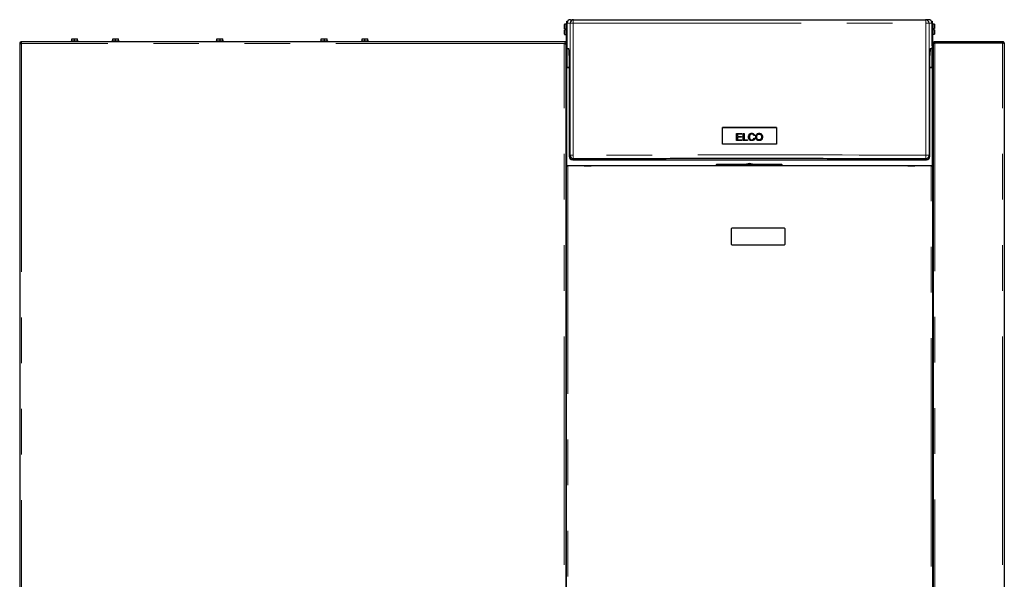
# Model space of a CAD drawing. Header units: millimetres. Extents: x 19 to 257, y 78 to 173.
# Tile 76 of 76: x 230 to 257, y 93 to 109. Entities that reach past the tile are written whole.
import ezdxf

# ---------------------------------------------------------------- set-up
doc = ezdxf.new("R2010")
doc.units = ezdxf.units.MM
doc.linetypes.add('PHANTOM', pattern=[12.7, 6.35, -1.27, 1.27, -1.27, 1.27, -1.27])

msp = doc.modelspace()

# ---------------------------------------------------------------- linework, layer by layer
at = {"color": 7, "linetype": 'Continuous', "lineweight": 25}
for p, q in [((244.862, 108.819), (244.882, 108.819)), ((244.862, 108.759), (244.862, 108.819)), ((244.962, 108.859), (245.048, 108.859)), ((254.922, 108.859), (254.837, 108.859)), ((255.003, 108.819), (255.022, 108.819)), ((255.022, 108.819), (255.022, 108.759)), ((244.797, 108.732), (244.793, 108.728)), ((244.793, 108.607), (244.793, 108.728)), ((244.797, 108.607), (244.793, 108.607)), ((244.793, 108.456), (244.793, 108.577)), ((244.793, 108.577), (244.797, 108.577)), ((244.849, 108.732), (244.797, 108.732)), ((244.797, 108.732), (244.797, 108.607)), ((244.797, 108.607), (244.823, 108.607)), ((244.797, 108.577), (244.797, 108.452)), ((244.823, 108.577), (244.797, 108.577)), ((244.823, 108.577), (244.823, 108.607)), ((244.853, 108.728), (244.849, 108.732)), ((244.849, 108.592), (244.849, 108.732)), ((244.849, 108.452), (244.849, 108.592)), ((244.852, 108.734), (244.862, 108.734)), ((244.852, 108.734), (244.852, 108.729)), ((244.853, 108.728), (244.853, 108.592)), ((244.862, 108.702), (244.853, 108.702)), ((244.853, 108.592), (244.853, 108.456)), ((244.862, 108.759), (244.862, 108.144)), ((255.022, 108.144), (255.022, 108.759)), ((255.022, 108.734), (255.032, 108.734)), ((255.032, 108.706), (255.022, 108.706)), ((255.036, 108.736), (255.032, 108.732)), ((255.032, 108.732), (255.032, 108.734)), ((255.032, 108.46), (255.032, 108.732)), ((255.088, 108.736), (255.036, 108.736)), ((255.036, 108.736), (255.036, 108.456)), ((255.062, 108.611), (255.088, 108.611)), ((255.062, 108.611), (255.062, 108.581)), ((255.088, 108.581), (255.062, 108.581)), ((255.092, 108.732), (255.088, 108.736)), ((255.088, 108.611), (255.088, 108.736)), ((255.092, 108.611), (255.088, 108.611)), ((255.088, 108.456), (255.088, 108.581)), ((255.088, 108.581), (255.092, 108.581)), ((255.092, 108.732), (255.092, 108.611)), ((255.092, 108.581), (255.092, 108.46)), ((244.782, 108.248), (229.672, 108.248)), ((229.672, 108.248), (229.672, 108.223)), ((231.062, 108.268), (231.062, 108.248)), ((231.062, 108.268), (231.212, 108.268)), ((231.082, 108.268), (231.082, 108.328)), ((231.082, 108.328), (231.159, 108.328)), ((231.159, 108.268), (231.159, 108.328)), ((231.159, 108.328), (231.242, 108.328)), ((231.212, 108.268), (231.262, 108.268)), ((231.242, 108.268), (231.242, 108.328)), ((231.262, 108.248), (231.262, 108.268)), ((232.2, 108.268), (232.2, 108.248)), ((232.2, 108.268), (232.35, 108.268)), ((232.22, 108.268), (232.22, 108.328)), ((232.22, 108.328), (232.297, 108.328)), ((232.297, 108.268), (232.297, 108.328)), ((232.297, 108.328), (232.38, 108.328)), ((232.35, 108.268), (232.4, 108.268)), ((232.38, 108.268), (232.38, 108.328)), ((232.4, 108.248), (232.4, 108.268)), ((235.102, 108.268), (235.102, 108.248)), ((235.102, 108.268), (235.158, 108.268)), ((235.122, 108.268), (235.122, 108.328)), ((235.122, 108.328), (235.208, 108.328)), ((235.158, 108.268), (235.302, 108.268)), ((235.208, 108.268), (235.208, 108.328)), ((235.208, 108.328), (235.282, 108.328)), ((235.282, 108.268), (235.282, 108.328)), ((235.302, 108.248), (235.302, 108.268)), ((238.005, 108.268), (238.005, 108.248)), ((238.005, 108.268), (238.06, 108.268)), ((238.025, 108.268), (238.025, 108.328)), ((238.025, 108.328), (238.111, 108.328)), ((238.06, 108.268), (238.205, 108.268)), ((238.111, 108.268), (238.111, 108.328)), ((238.111, 108.328), (238.185, 108.328)), ((238.185, 108.268), (238.185, 108.328)), ((238.205, 108.248), (238.205, 108.268)), ((239.142, 108.268), (239.142, 108.248)), ((239.142, 108.268), (239.342, 108.268)), ((239.162, 108.268), (239.162, 108.328)), ((239.162, 108.328), (239.239, 108.328)), ((239.239, 108.268), (239.239, 108.328)), ((239.239, 108.328), (239.322, 108.328)), ((239.322, 108.268), (239.322, 108.328)), ((239.342, 108.248), (239.342, 108.268)), ((244.832, 108.248), (244.782, 108.248)), ((244.793, 108.456), (244.797, 108.452)), ((244.797, 108.452), (244.849, 108.452)), ((244.832, 108.248), (244.832, 108.198)), ((244.849, 108.452), (244.853, 108.456)), ((244.852, 107.528), (244.852, 108.455)), ((244.853, 108.482), (244.862, 108.482)), ((255.022, 108.486), (255.032, 108.486)), ((255.032, 108.46), (255.036, 108.456)), ((255.032, 108.459), (255.032, 107.528)), ((255.036, 108.456), (255.088, 108.456)), ((255.052, 108.198), (255.052, 108.248)), ((255.052, 108.248), (255.102, 108.248)), ((255.088, 108.456), (255.092, 108.46)), ((255.102, 108.223), (255.102, 108.248)), ((256.982, 108.248), (255.102, 108.248)), ((256.982, 108.248), (256.982, 108.223)), ((229.632, 108.209), (229.632, 80.998)), ((229.632, 108.209), (229.657, 108.209)), ((244.832, 108.198), (244.782, 108.198)), ((244.807, 108.198), (244.807, 108.194)), ((244.832, 108.184), (244.832, 108.198)), ((244.832, 108.184), (244.832, 80.988)), ((244.862, 108.144), (244.862, 108.135)), ((244.862, 108.135), (244.863, 108.135)), ((244.862, 108.135), (244.862, 108.135)), ((244.865, 108.06), (244.863, 108.12)), ((244.865, 108.06), (244.917, 108.06)), ((254.968, 108.06), (255.02, 108.06)), ((255.021, 108.12), (255.02, 108.06)), ((255.022, 108.135), (255.022, 108.144)), ((255.022, 108.135), (255.022, 108.135)), ((255.022, 108.135), (255.022, 108.135)), ((255.052, 108.198), (255.064, 108.198)), ((255.052, 108.198), (255.052, 108.184)), ((255.052, 108.184), (255.052, 80.988)), ((256.982, 108.223), (255.102, 108.223)), ((255.102, 108.223), (255.102, 108.216)), ((255.102, 108.216), (256.982, 108.216)), ((255.207, 108.223), (255.207, 108.216)), ((257.032, 108.198), (257.032, 80.998)), ((244.922, 107.865), (244.922, 105.06)), ((254.963, 105.06), (254.963, 107.865)), ((255.052, 107.889), (255.032, 107.889)), ((255.052, 107.799), (255.032, 107.799)), ((255.052, 107.709), (255.032, 107.709)), ((244.908, 107.528), (244.843, 107.528)), ((244.922, 107.524), (244.862, 107.524)), ((255.022, 107.524), (254.963, 107.524)), ((255.042, 107.528), (254.977, 107.528)), ((249.188, 105.394), (249.188, 105.862)), ((250.696, 105.862), (249.188, 105.862)), ((250.696, 105.862), (250.696, 105.394)), ((249.579, 105.698), (249.724, 105.698)), ((249.579, 105.498), (249.579, 105.698)), ((249.579, 105.698), (249.724, 105.698)), ((249.729, 105.498), (249.579, 105.498)), ((249.606, 105.674), (249.606, 105.613)), ((249.724, 105.674), (249.606, 105.674)), ((249.606, 105.613), (249.716, 105.613)), ((249.606, 105.613), (249.716, 105.613)), ((249.606, 105.613), (249.606, 105.613)), ((249.606, 105.59), (249.606, 105.522)), ((249.716, 105.59), (249.606, 105.59)), ((249.606, 105.522), (249.729, 105.522)), ((249.606, 105.522), (249.729, 105.522)), ((249.606, 105.522), (249.606, 105.522)), ((249.716, 105.613), (249.716, 105.59)), ((249.724, 105.698), (249.724, 105.674)), ((249.729, 105.522), (249.729, 105.498)), ((249.764, 105.698), (249.791, 105.698)), ((249.764, 105.498), (249.764, 105.698)), ((249.764, 105.698), (249.791, 105.698)), ((249.889, 105.498), (249.764, 105.498)), ((249.791, 105.698), (249.791, 105.522)), ((249.791, 105.522), (249.889, 105.522)), ((249.791, 105.522), (249.889, 105.522)), ((249.791, 105.522), (249.791, 105.522)), ((249.889, 105.522), (249.889, 105.498)), ((249.94, 105.6), (249.94, 105.6)), ((250.086, 105.643), (250.06, 105.637)), ((250.063, 105.568), (250.09, 105.561)), ((250.063, 105.568), (250.09, 105.561)), ((250.063, 105.568), (250.063, 105.568)), ((250.142, 105.595), (250.142, 105.595)), ((250.278, 105.598), (250.278, 105.598)), ((245.022, 104.96), (254.863, 104.96)), ((244.835, 104.825), (244.832, 104.824)), ((244.832, 104.697), (244.852, 104.697)), ((244.852, 80.948), (244.852, 104.798)), ((244.852, 104.798), (244.886, 104.798)), ((244.872, 104.814), (244.862, 104.814)), ((244.872, 104.802), (244.862, 104.802)), ((244.872, 104.799), (244.872, 104.814)), ((254.999, 104.798), (244.886, 104.798)), ((245.337, 104.799), (245.537, 104.799)), ((245.537, 104.799), (245.537, 104.798)), ((249.037, 104.838), (249.017, 104.818)), ((249.017, 104.818), (250.853, 104.818)), ((249.017, 104.818), (249.017, 104.798)), ((249.037, 104.838), (250.833, 104.838)), ((250.853, 104.818), (250.833, 104.838)), ((250.853, 104.798), (250.853, 104.818)), ((254.347, 104.798), (254.347, 104.799)), ((254.347, 104.799), (254.547, 104.799)), ((254.999, 104.798), (255.032, 104.798)), ((255.022, 104.814), (255.012, 104.814)), ((255.012, 104.814), (255.012, 104.799)), ((255.022, 104.802), (255.012, 104.802)), ((255.032, 104.798), (255.032, 80.948)), ((255.032, 104.704), (255.052, 104.704)), ((255.05, 104.825), (255.052, 104.824)), ((249.432, 103.038), (249.432, 102.618)), ((250.912, 103.058), (249.452, 103.058)), ((250.932, 102.618), (250.932, 103.038)), ((249.452, 102.598), (250.912, 102.598))]:
    msp.add_line(p, q, dxfattribs=at)
at = {"color": 8, "linetype": 'PHANTOM', "lineweight": 18}
for p, q in [((244.862, 108.759), (244.948, 108.759)), ((244.948, 105.086), (244.948, 108.759)), ((245.032, 105.088), (245.032, 108.762)), ((254.853, 108.762), (254.853, 105.088)), ((254.937, 108.759), (254.937, 105.086)), ((254.937, 108.759), (255.022, 108.759)), ((244.782, 108.198), (229.682, 108.198)), ((229.682, 108.198), (229.682, 80.948)), ((244.782, 80.998), (244.782, 108.198)), ((244.863, 108.135), (244.862, 108.135)), ((244.866, 107.528), (244.866, 108.06)), ((255.019, 108.06), (255.019, 107.528)), ((255.022, 108.135), (255.022, 108.135)), ((255.102, 108.216), (255.102, 80.998)), ((256.847, 108.216), (256.847, 108.223)), ((256.982, 80.998), (256.982, 108.216)), ((244.862, 104.814), (244.862, 107.524)), ((244.908, 107.528), (244.908, 107.524)), ((254.977, 107.528), (254.977, 107.524)), ((255.022, 107.524), (255.022, 104.814)), ((250.042, 105.53), (250.042, 105.53)), ((250.259, 105.538), (250.259, 105.538)), ((250.294, 105.651), (250.294, 105.651)), ((244.948, 105.086), (244.922, 105.06)), ((245.048, 104.986), (245.022, 104.96)), ((254.837, 104.986), (254.863, 104.96)), ((254.937, 105.086), (254.963, 105.06)), ((244.862, 104.814), (244.862, 104.802)), ((244.872, 104.799), (245.337, 104.799)), ((244.886, 104.798), (244.886, 80.948)), ((249.017, 104.799), (245.537, 104.799)), ((254.347, 104.799), (250.853, 104.799)), ((254.547, 104.799), (255.012, 104.799)), ((254.999, 80.948), (254.999, 104.798)), ((255.022, 104.814), (255.022, 104.802))]:
    msp.add_line(p, q, dxfattribs=at)
at = {"color": 7, "linetype": 'Continuous', "lineweight": 25, "flags": 128}
for points in [[(256.894, 108.216), (256.879, 108.22), (256.847, 108.223)], [(244.862, 107.524), (244.857, 107.524), (244.851, 107.525), (244.846, 107.527), (244.841, 107.529), (244.838, 107.532), (244.835, 107.535), (244.833, 107.539), (244.832, 107.543)], [(244.862, 107.524), (244.857, 107.524), (244.851, 107.525), (244.846, 107.527), (244.841, 107.529), (244.838, 107.532), (244.835, 107.535), (244.833, 107.539), (244.832, 107.543)], [(255.052, 107.543), (255.052, 107.539), (255.05, 107.535), (255.047, 107.532), (255.044, 107.529), (255.039, 107.527), (255.034, 107.525), (255.028, 107.524), (255.022, 107.524)], [(255.052, 107.543), (255.052, 107.539), (255.05, 107.535), (255.047, 107.532), (255.044, 107.529), (255.039, 107.527), (255.034, 107.525), (255.028, 107.524), (255.022, 107.524)], [(249.188, 105.862), (249.377, 105.862), (249.565, 105.862), (249.754, 105.862), (249.942, 105.862), (250.131, 105.862), (250.319, 105.862), (250.508, 105.862), (250.696, 105.862)], [(250.696, 105.394), (250.508, 105.394), (250.319, 105.394), (250.131, 105.394), (249.942, 105.394), (249.754, 105.394), (249.565, 105.394), (249.377, 105.394), (249.188, 105.394)]]:
    msp.add_lwpolyline(points, dxfattribs=at)
at = {"color": 8, "linetype": 'PHANTOM', "lineweight": 18, "flags": 128}
for points in [[(254.853, 105.088), (254.388, 105.09), (253.923, 105.092), (253.457, 105.093), (252.99, 105.095), (252.522, 105.096), (252.054, 105.097), (251.585, 105.097), (251.116, 105.098), (250.647, 105.098), (250.177, 105.098), (249.708, 105.098), (249.238, 105.098), (248.769, 105.098), (248.3, 105.097), (247.831, 105.097), (247.363, 105.096), (246.895, 105.095), (246.428, 105.093), (245.962, 105.092), (245.496, 105.09), (245.032, 105.088)], [(245.032, 105.088), (245.032, 105.069), (245.033, 105.05), (245.035, 105.032), (245.037, 105.017), (245.039, 105.004), (245.042, 104.994), (245.045, 104.988), (245.048, 104.986)], [(254.853, 105.088), (254.853, 105.069), (254.852, 105.05), (254.85, 105.032), (254.848, 105.017), (254.846, 105.004), (254.843, 104.994), (254.84, 104.988), (254.837, 104.986)]]:
    msp.add_lwpolyline(points, dxfattribs=at)
at = {"color": 7, "linetype": 'Continuous', "lineweight": 25}
for centre, radius, start, end in [((245.048, 108.759), 0.1, 90.0107, 179.9688), ((254.837, 108.759), 0.1, 0.0305, 89.9893), ((229.682, 108.198), 0.05, 102.5421, 167.4579), ((229.682, 108.198), 0.025, 106.6378, 159.892), ((244.827, 107.553), 0.025, 296.7285, 0), ((244.908, 107.553), 0.025, 270, 302.0871), ((254.977, 107.553), 0.025, 237.9112, 270), ((255.057, 107.553), 0.025, 180, 243.2715), ((245.048, 105.086), 0.1, 180.0069, 269.9535), ((254.837, 105.086), 0.1, 270.046, 359.9943), ((244.862, 104.872), 0.0707, 245.5655, 270.614), ((244.86, 104.848), 0.0343, 223.0285, 273.4191), ((249.942, 104.699), 0.16, 60.3097, 119.6903), ((255.024, 104.848), 0.0343, 266.5803, 316.9721), ((255.023, 104.872), 0.07, 269.2691, 294.5518), ((249.452, 103.038), 0.02, 90, 180), ((250.912, 103.038), 0.02, 0, 90), ((249.452, 102.618), 0.02, 180, 270), ((250.912, 102.618), 0.02, 270, 0)]:
    msp.add_arc(centre, radius, start, end, dxfattribs=at)
at = {"color": 8, "linetype": 'PHANTOM', "lineweight": 18}
for centre, start, end in [((245.014, 107.946), 88.7458, 94.674), ((254.871, 107.946), 85.3259, 91.2543), ((245.014, 104.273), 88.7458, 94.674), ((254.871, 104.273), 85.3259, 91.2543)]:
    msp.add_arc(centre, 0.816, start, end, dxfattribs=at)
at = {"color": 7, "linetype": 'Continuous', "lineweight": 25}
for centre, major_axis, ratio, start_param, end_param in [((244.962, 108.759), (0.0851, -0.0526), 0.999234, 2.124645, 2.862238), ((254.922, 108.759), (0.0851, 0.0526), 0.999234, 0.279354, 1.016948), ((244.862, 108.049), (0.0001, 0.1), 0.026177, 5.510895, 5.978561), ((244.916, 107.86), (0, 0.2), 0.026177, 4.738587, 6.283203), ((254.969, 107.86), (0, 0.2), 0.026177, 6.283167, 7.827784), ((255.023, 108.049), (-0.0001, 0.1), 0.026177, 0.304624, 0.77229), ((245.022, 105.06), (0.1, 0), 0.999315, 3.141593, 4.712389), ((254.863, 105.06), (0.1, 0), 0.999315, 4.712389, 6.283185), ((244.862, 104.845), (0, -0.0474), 0.63275, 4.712389, 5.157016), ((255.022, 104.845), (0, 0.0474), 0.63275, 4.267762, 4.712389)]:
    msp.add_ellipse(centre, major_axis=major_axis, ratio=ratio, start_param=start_param, end_param=end_param, dxfattribs=at)
for points, knots in [([(244.895, 108.833), (244.89, 108.828), (244.881, 108.819), (244.871, 108.801), (244.864, 108.781), (244.863, 108.767), (244.862, 108.759)], [0, 0, 0, 0, 0.239817, 0.486453, 0.739855, 1, 1, 1, 1]), ([(245.048, 108.859), (245.35, 108.859), (245.954, 108.859), (246.865, 108.859), (247.779, 108.859), (248.696, 108.859), (249.614, 108.859), (250.516, 108.859), (251.399, 108.859), (252.263, 108.859), (253.125, 108.859), (253.983, 108.859), (254.552, 108.859), (254.837, 108.859)], [0, 0, 0, 0, 0.093197, 0.186367, 0.279671, 0.373138, 0.466603, 0.560103, 0.648221, 0.736356, 0.824281, 0.912126, 1, 1, 1, 1]), ([(255.022, 108.759), (255.022, 108.767), (255.021, 108.781), (255.014, 108.801), (255.004, 108.819), (254.994, 108.828), (254.99, 108.833)], [0, 0, 0, 0, 0.260145, 0.513547, 0.760187, 1, 1, 1, 1]), ([(244.862, 108.761), (244.86, 108.758), (244.854, 108.75), (244.853, 108.74), (244.852, 108.734)], [0, 0, 0, 0, 0.401267, 1, 1, 1, 1]), ([(244.852, 108.729), (244.853, 108.729), (244.853, 108.731), (244.856, 108.732), (244.86, 108.734), (244.864, 108.735), (244.866, 108.736)], [0, 0, 0, 0, 0.249988, 0.500069, 0.750017, 1, 1, 1, 1]), ([(255.019, 108.736), (255.021, 108.735), (255.025, 108.734), (255.029, 108.732), (255.032, 108.731), (255.032, 108.729), (255.032, 108.729)], [0, 0, 0, 0, 0.249994, 0.499926, 0.750012, 1, 1, 1, 1]), ([(255.032, 108.734), (255.032, 108.74), (255.031, 108.75), (255.025, 108.758), (255.022, 108.761)], [0, 0, 0, 0, 0.598676, 1, 1, 1, 1]), ([(229.682, 108.198), (229.682, 108.205), (229.68, 108.218), (229.677, 108.235), (229.674, 108.246), (229.672, 108.248), (229.672, 108.248)], [0, 0, 0, 0, 0.250025, 0.500029, 0.749986, 1, 1, 1, 1]), ([(255.102, 108.248), (255.096, 108.248), (255.084, 108.246), (255.068, 108.236), (255.057, 108.222), (255.053, 108.208), (255.053, 108.2), (255.052, 108.198)], [0, 0, 0, 0, 0.231971, 0.464018, 0.696058, 0.928096, 1, 1, 1, 1]), ([(257.032, 108.198), (257.032, 108.204), (257.031, 108.216), (257.022, 108.231), (257.008, 108.242), (256.994, 108.248), (256.986, 108.248), (256.982, 108.248)], [0, 0, 0, 0, 0.220226, 0.440512, 0.660721, 0.88099, 1, 1, 1, 1]), ([(229.632, 108.209), (229.633, 108.208), (229.635, 108.207), (229.646, 108.204), (229.663, 108.201), (229.676, 108.199), (229.682, 108.198)], [0, 0, 0, 0, 0.250013, 0.499986, 0.749967, 1, 1, 1, 1]), ([(229.657, 108.209), (229.658, 108.208), (229.659, 108.207), (229.664, 108.204), (229.673, 108.201), (229.679, 108.199), (229.682, 108.198)], [0, 0, 0, 0, 0.2499454, 0.4999406, 0.7499674, 1, 1, 1, 1]), ([(229.682, 108.198), (229.682, 108.202), (229.68, 108.208), (229.677, 108.216), (229.674, 108.222), (229.672, 108.223), (229.672, 108.223)], [0, 0, 0, 0, 0.250062, 0.500079, 0.750049, 1, 1, 1, 1]), ([(244.782, 108.198), (244.788, 108.197), (244.8, 108.195), (244.815, 108.192), (244.826, 108.189), (244.832, 108.186), (244.832, 108.185), (244.832, 108.184)], [0, 0, 0, 0, 0.218155, 0.436325, 0.654486, 0.872656, 1, 1, 1, 1]), ([(255.052, 108.184), (255.053, 108.187), (255.054, 108.192), (255.064, 108.199), (255.079, 108.207), (255.093, 108.212), (255.101, 108.216), (255.102, 108.216)], [0, 0, 0, 0, 0.2319687, 0.4639852, 0.6960774, 0.9281133, 1, 1, 1, 1]), ([(255.102, 108.223), (255.099, 108.223), (255.092, 108.222), (255.083, 108.216), (255.08, 108.209), (255.079, 108.206)], [0, 0, 0, 0, 0.314553, 0.663205, 1, 1, 1, 1]), ([(256.976, 108.216), (256.976, 108.218), (256.978, 108.221), (256.981, 108.223), (256.982, 108.223), (256.982, 108.223)], [0, 0, 0, 0, 0.346985, 0.820467, 1, 1, 1, 1]), ([(257.003, 108.211), (257.003, 108.213), (257, 108.217), (256.994, 108.221), (256.987, 108.223), (256.983, 108.223), (256.982, 108.223)], [0, 0, 0, 0, 0.184706, 0.549906, 0.914979, 1, 1, 1, 1]), ([(256.982, 108.216), (256.988, 108.215), (257, 108.212), (257.015, 108.208), (257.026, 108.204), (257.032, 108.201), (257.032, 108.199), (257.032, 108.198)], [0, 0, 0, 0, 0.220232, 0.440493, 0.660754, 0.880983, 1, 1, 1, 1]), ([(250.09, 105.561), (250.086, 105.551), (250.08, 105.532), (250.06, 105.51), (250.037, 105.498), (250.006, 105.493), (249.975, 105.496), (249.947, 105.511), (249.928, 105.533), (249.915, 105.567), (249.911, 105.607), (249.919, 105.645), (249.936, 105.673), (249.959, 105.691), (249.987, 105.701), (250.016, 105.702), (250.045, 105.696), (250.067, 105.68), (250.08, 105.661), (250.085, 105.648), (250.086, 105.643)], [0, 0, 0, 0, 0.062376, 0.110707, 0.159072, 0.207152, 0.283782, 0.330689, 0.377549, 0.443903, 0.532167, 0.602044, 0.656568, 0.711328, 0.762578, 0.82268, 0.87328, 0.924174, 0.969764, 1, 1, 1, 1]), ([(249.914, 105.6), (249.914, 105.603), (249.912, 105.619), (249.919, 105.645), (249.935, 105.673), (249.959, 105.691), (249.987, 105.701), (250.016, 105.702), (250.045, 105.696), (250.067, 105.68), (250.08, 105.661), (250.085, 105.648), (250.086, 105.643)], [0, 0, 0, 0, 0.041691, 0.184829, 0.296519, 0.408683, 0.513666, 0.63678, 0.740432, 0.844682, 0.938082, 1, 1, 1, 1]), ([(250.06, 105.637), (250.057, 105.644), (250.053, 105.657), (250.04, 105.67), (250.024, 105.678), (250.004, 105.68), (249.983, 105.677), (249.965, 105.667), (249.951, 105.651), (249.941, 105.625), (249.939, 105.592), (249.944, 105.56), (249.956, 105.538), (249.972, 105.525), (249.992, 105.517), (250.014, 105.517), (250.031, 105.522), (250.039, 105.528), (250.042, 105.53)], [0, 0, 0, 0, 0.067407, 0.112507, 0.157639, 0.217334, 0.2805, 0.335616, 0.390703, 0.458336, 0.573185, 0.672371, 0.727777, 0.783627, 0.848181, 0.912024, 0.965816, 1, 1, 1, 1]), ([(249.941, 105.599), (249.941, 105.596), (249.939, 105.582), (249.945, 105.56), (249.956, 105.538), (249.972, 105.525), (249.992, 105.517), (250.014, 105.517), (250.031, 105.522), (250.039, 105.528), (250.042, 105.53)], [0, 0, 0, 0, 0.060836, 0.279057, 0.400998, 0.523889, 0.665935, 0.806419, 0.924796, 1, 1, 1, 1]), ([(250.042, 105.53), (250.045, 105.533), (250.054, 105.541), (250.06, 105.555), (250.062, 105.565), (250.063, 105.568)], [0, 0, 0, 0, 0.28847, 0.764359, 1, 1, 1, 1]), ([(250.042, 105.53), (250.045, 105.533), (250.054, 105.541), (250.06, 105.555), (250.062, 105.565), (250.063, 105.568)], [0, 0, 0, 0, 0.288469, 0.764357, 1, 1, 1, 1]), ([(250.126, 105.546), (250.121, 105.559), (250.111, 105.588), (250.116, 105.63), (250.131, 105.664), (250.153, 105.687), (250.183, 105.7), (250.218, 105.703), (250.253, 105.695), (250.279, 105.676), (250.289, 105.659), (250.294, 105.651)], [0, 0, 0, 0, 0.135507, 0.287751, 0.387829, 0.488268, 0.584155, 0.698543, 0.813959, 0.916783, 1, 1, 1, 1]), ([(250.115, 105.595), (250.116, 105.608), (250.116, 105.632), (250.131, 105.664), (250.153, 105.686), (250.183, 105.7), (250.218, 105.703), (250.253, 105.695), (250.279, 105.676), (250.289, 105.659), (250.294, 105.651)], [0, 0, 0, 0, 0.148769, 0.268363, 0.388397, 0.502993, 0.639705, 0.77764, 0.900542, 1, 1, 1, 1]), ([(250.294, 105.651), (250.298, 105.638), (250.307, 105.613), (250.305, 105.574), (250.294, 105.542), (250.275, 105.517), (250.25, 105.501), (250.22, 105.494), (250.187, 105.495), (250.156, 105.508), (250.136, 105.527), (250.128, 105.541), (250.126, 105.546)], [0, 0, 0, 0, 0.129343, 0.250916, 0.36193, 0.452386, 0.543027, 0.636351, 0.741582, 0.853334, 0.950495, 1, 1, 1, 1]), ([(250.259, 105.538), (250.253, 105.533), (250.241, 105.522), (250.219, 105.517), (250.197, 105.517), (250.176, 105.524), (250.159, 105.538), (250.146, 105.558), (250.14, 105.592), (250.142, 105.625), (250.153, 105.65), (250.16, 105.657), (250.162, 105.659)], [0, 0, 0, 0, 0.101929, 0.192886, 0.283167, 0.370665, 0.458128, 0.551318, 0.668789, 0.874857, 0.958901, 1, 1, 1, 1]), ([(250.259, 105.538), (250.253, 105.533), (250.241, 105.522), (250.219, 105.517), (250.197, 105.517), (250.176, 105.524), (250.159, 105.538), (250.147, 105.558), (250.141, 105.579), (250.142, 105.591), (250.143, 105.595)], [0, 0, 0, 0, 0.143219, 0.271028, 0.397888, 0.520838, 0.643765, 0.774697, 0.939776, 1, 1, 1, 1]), ([(250.162, 105.659), (250.168, 105.664), (250.18, 105.674), (250.203, 105.68), (250.227, 105.678), (250.249, 105.669), (250.265, 105.653), (250.276, 105.629), (250.28, 105.599), (250.276, 105.567), (250.267, 105.547), (250.26, 105.54), (250.259, 105.538)], [0, 0, 0, 0, 0.0988136, 0.1979151, 0.2943614, 0.3983003, 0.4895223, 0.5778494, 0.7223515, 0.8754873, 0.9729841, 1, 1, 1, 1]), ([(250.278, 105.598), (250.277, 105.586), (250.276, 105.567), (250.267, 105.547), (250.26, 105.54), (250.259, 105.538)], [0, 0, 0, 0, 0.5410334, 0.9004192, 1, 1, 1, 1]), ([(250.294, 105.651), (250.299, 105.638), (250.306, 105.621), (250.305, 105.602), (250.304, 105.598)], [0, 0, 0, 0, 0.741209, 1, 1, 1, 1]), ([(254.837, 104.986), (254.535, 104.987), (253.931, 104.989), (253.02, 104.992), (252.106, 104.994), (251.189, 104.995), (250.271, 104.996), (249.369, 104.996), (248.486, 104.995), (247.622, 104.994), (246.76, 104.992), (245.902, 104.989), (245.332, 104.987), (245.048, 104.986)], [0, 0, 0, 0, 0.093197, 0.186367, 0.279671, 0.373137, 0.466603, 0.560103, 0.648221, 0.736357, 0.824282, 0.912127, 1, 1, 1, 1])]:
    msp.add_open_spline(points, degree=3, knots=knots, dxfattribs=at)
at = {"color": 8, "linetype": 'PHANTOM', "lineweight": 18}
for points, knots in [([(245.048, 108.859), (245.046, 108.858), (245.043, 108.856), (245.039, 108.843), (245.037, 108.831), (245.035, 108.816), (245.033, 108.793), (245.032, 108.774), (245.032, 108.762)], [0, 0, 0, 0, 0.239814, 0.384589, 0.500013, 0.631417, 0.76019, 1, 1, 1, 1]), ([(254.837, 108.859), (254.839, 108.858), (254.842, 108.856), (254.846, 108.843), (254.848, 108.831), (254.85, 108.816), (254.852, 108.793), (254.853, 108.774), (254.853, 108.762)], [0, 0, 0, 0, 0.2398138, 0.3845888, 0.5000131, 0.6314165, 0.76019, 1, 1, 1, 1]), ([(245.032, 108.762), (245.336, 108.762), (245.944, 108.762), (246.859, 108.762), (247.777, 108.762), (248.695, 108.762), (249.614, 108.762), (250.516, 108.762), (251.4, 108.762), (252.266, 108.762), (253.13, 108.762), (253.993, 108.762), (254.566, 108.762), (254.853, 108.762)], [0, 0, 0, 0, 0.09349, 0.186908, 0.280254, 0.373528, 0.46673, 0.55989, 0.647785, 0.735743, 0.823765, 0.91185, 1, 1, 1, 1])]:
    msp.add_open_spline(points, degree=3, knots=knots, dxfattribs=at)

doc.saveas('drawing.dxf')
